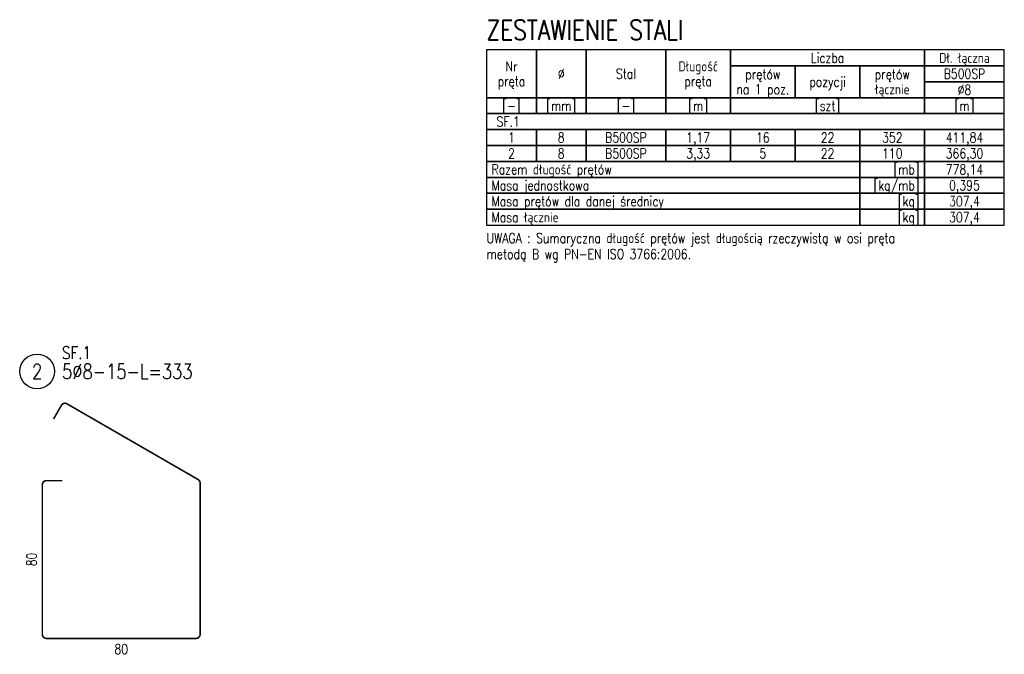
# Model space of a CAD drawing. Header units: millimetres. Extents: x -1338 to 3882, y -2854 to -470.
# Tile 6 of 7: x 1399 to 1893, y -1204 to -886. Entities that reach past the tile are written whole.
import ezdxf
from ezdxf.enums import TextEntityAlignment as Align

# ---------------------------------------------------------------- set-up
doc = ezdxf.new("R2010")
doc.units = ezdxf.units.MM
for name, color, linetype in [('e-cad_cienkie', 1, 'Continuous'), ('e-cad_opisy', 7, 'Continuous'), ('e-cad_strzemiona', 3, 'Continuous')]:
    doc.layers.add(name, color=color, linetype=linetype)
doc.layers.add('e-cad_rzutnie', color=61, linetype='Continuous', plot=False)
doc.styles.add('e-cad_1', font='simplex.shx', dxfattribs={"width": 0.8})

# ---------------------------------------------------------------- blocks, each defined once
blk = doc.blocks.new('e-cad_ZelbetOpis_7')
blk.add_circle((5, 5), 3.5)
at = {"layer": 'e-cad_opisy', "style": 'e-cad_1', "width": 0.8, "flags": 1}
for tag, p in [('SREDNICA', (25, 8)), ('KOD', (30, 8)), ('SZT', (25, 7)), ('GATUNEK_STALI', (25, 6.5)), ('DLUGOSC', (25, 7.5)), ('KLASA_STALI', (25, 6)), ('A', (30, 6.5)), ('HAK_1', (30, 7.5)), ('HAK_2', (30, 7)), ('B', (30, 6)), ('OPIS_2', (25, 5.5)), ('C', (30, 5.5)), ('D', (30, 5)), ('E', (30, 4.5)), ('F', (30, 4)), ('R', (30, 3.5)), ('HAK_1_DLUGOSC', (30, 3)), ('HAK_2_DLUGOSC', (30, 2.5)), ('KIERUNEK', (30, 2))]:
    blk.add_attdef(tag, p, '', height=0.3, dxfattribs=at)
at = {"layer": 'e-cad_opisy', "style": 'e-cad_1', "width": 0.8}
blk.add_attdef('NR', text='', height=3, dxfattribs=at).set_placement((5, 3.5), align=Align.CENTER)
for tag, p in [('OPIS_1', (10, 3.5)), ('UWAGI', (10, -6))]:
    blk.add_attdef(tag, p, '', height=3, dxfattribs=at)
at = {"layer": 'e-cad_rzutnie', "style": 'e-cad_1', "width": 0.8}
blk.add_attdef('POZYCJA', (10, 7.5), '', height=2.5, dxfattribs=at)

msp = doc.modelspace()

# ---------------------------------------------------------------- linework, layer by layer
at = {"layer": 'e-cad_cienkie'}
for points in [[(1632.99, -924.72), (1657.99, -924.72), (1657.99, -900.72), (1632.99, -900.72)], [(1657.99, -924.72), (1682.99, -924.72), (1682.99, -900.72), (1657.99, -900.72)], [(1682.99, -924.72), (1722.99, -924.72), (1722.99, -900.72), (1682.99, -900.72)], [(1722.99, -924.72), (1755.49, -924.72), (1755.49, -900.72), (1722.99, -900.72)], [(1755.49, -908.72), (1852.99, -908.72), (1852.99, -900.72), (1755.49, -900.72)], [(1852.99, -908.72), (1892.99, -908.72), (1892.99, -900.72), (1852.99, -900.72)], [(1755.49, -924.72), (1787.99, -924.72), (1787.99, -908.72), (1755.49, -908.72)], [(1787.99, -924.72), (1820.49, -924.72), (1820.49, -908.72), (1787.99, -908.72)], [(1820.49, -924.72), (1852.99, -924.72), (1852.99, -908.72), (1820.49, -908.72)], [(1852.99, -916.72), (1892.99, -916.72), (1892.99, -908.72), (1852.99, -908.72)], [(1852.99, -924.72), (1892.99, -924.72), (1892.99, -916.72), (1852.99, -916.72)], [(1632.99, -932.72), (1657.99, -932.72), (1657.99, -924.72), (1632.99, -924.72)], [(1657.99, -932.72), (1682.99, -932.72), (1682.99, -924.72), (1657.99, -924.72)], [(1682.99, -932.72), (1722.99, -932.72), (1722.99, -924.72), (1682.99, -924.72)], [(1722.99, -932.72), (1755.49, -932.72), (1755.49, -924.72), (1722.99, -924.72)], [(1755.49, -932.72), (1852.99, -932.72), (1852.99, -924.72), (1755.49, -924.72)], [(1852.99, -932.72), (1892.99, -932.72), (1892.99, -924.72), (1852.99, -924.72)], [(1632.99, -940.72), (1892.99, -940.72), (1892.99, -932.72), (1632.99, -932.72)], [(1632.99, -948.72), (1657.99, -948.72), (1657.99, -940.72), (1632.99, -940.72)], [(1657.99, -948.72), (1682.99, -948.72), (1682.99, -940.72), (1657.99, -940.72)], [(1682.99, -948.72), (1722.99, -948.72), (1722.99, -940.72), (1682.99, -940.72)], [(1722.99, -948.72), (1755.49, -948.72), (1755.49, -940.72), (1722.99, -940.72)], [(1755.49, -948.72), (1787.99, -948.72), (1787.99, -940.72), (1755.49, -940.72)], [(1787.99, -948.72), (1820.49, -948.72), (1820.49, -940.72), (1787.99, -940.72)], [(1820.49, -948.72), (1852.99, -948.72), (1852.99, -940.72), (1820.49, -940.72)], [(1852.99, -948.72), (1892.99, -948.72), (1892.99, -940.72), (1852.99, -940.72)], [(1632.99, -956.72), (1657.99, -956.72), (1657.99, -948.72), (1632.99, -948.72)], [(1657.99, -956.72), (1682.99, -956.72), (1682.99, -948.72), (1657.99, -948.72)], [(1682.99, -956.72), (1722.99, -956.72), (1722.99, -948.72), (1682.99, -948.72)], [(1722.99, -956.72), (1755.49, -956.72), (1755.49, -948.72), (1722.99, -948.72)], [(1755.49, -956.72), (1787.99, -956.72), (1787.99, -948.72), (1755.49, -948.72)], [(1787.99, -956.72), (1820.49, -956.72), (1820.49, -948.72), (1787.99, -948.72)], [(1820.49, -956.72), (1852.99, -956.72), (1852.99, -948.72), (1820.49, -948.72)], [(1852.99, -956.72), (1892.99, -956.72), (1892.99, -948.72), (1852.99, -948.72)], [(1632.99, -964.72), (1820.49, -964.72), (1820.49, -956.72), (1632.99, -956.72)], [(1820.49, -964.72), (1852.99, -964.72), (1852.99, -956.72), (1820.49, -956.72)], [(1852.99, -964.72), (1892.99, -964.72), (1892.99, -956.72), (1852.99, -956.72)], [(1632.99, -972.72), (1820.49, -972.72), (1820.49, -964.72), (1632.99, -964.72)], [(1820.49, -972.72), (1852.99, -972.72), (1852.99, -964.72), (1820.49, -964.72)], [(1852.99, -972.72), (1892.99, -972.72), (1892.99, -964.72), (1852.99, -964.72)], [(1632.99, -980.72), (1820.49, -980.72), (1820.49, -972.72), (1632.99, -972.72)], [(1820.49, -980.72), (1852.99, -980.72), (1852.99, -972.72), (1820.49, -972.72)], [(1852.99, -980.72), (1892.99, -980.72), (1892.99, -972.72), (1852.99, -972.72)], [(1632.99, -988.72), (1820.49, -988.72), (1820.49, -980.72), (1632.99, -980.72)], [(1820.49, -988.72), (1852.99, -988.72), (1852.99, -980.72), (1820.49, -980.72)], [(1852.99, -988.72), (1892.99, -988.72), (1892.99, -980.72), (1852.99, -980.72)]]:
    msp.add_lwpolyline(points, close=True, dxfattribs=at)
at = {"layer": 'e-cad_strzemiona'}
msp.add_lwpolyline([(1419.9, -1116.99, 0.8, 0.8, 0), (1411.9, -1116.99, 0.8, 0.8, 0.414214), (1409.9, -1118.99, 0.8, 0.8, 0), (1409.9, -1194.19, 0.8, 0.8, 0.414214), (1411.9, -1196.19, 0.8, 0.8, 0), (1487.1, -1196.19, 0.8, 0.8, 0.414214), (1489.1, -1194.19, 0.8, 0.8, 0), (1489.1, -1118.14, 0.8, 0.8, 0.267949), (1488.1, -1116.41, 0.8, 0.8, 0), (1422.24, -1078.39, 0.8, 0.8, 0.414214), (1419.51, -1079.12, 0.8, 0.8, 0), (1415.51, -1086.05, 0, 0, 0)], format="xyseb", dxfattribs=at)

# ---------------------------------------------------------------- block references
at = {"layer": 'e-cad_opisy', "xscale": 2.5, "yscale": 2.5, "zscale": 2.5}
msp.add_blockref('e-cad_ZelbetOpis_7', (1394.77, -1074.65), dxfattribs=at).add_auto_attribs({'OPIS_1': '5%%c8-15-L=333', 'NR': '2', 'POZYCJA': 'SF.1'})

# ---------------------------------------------------------------- texts
at = {"layer": 'e-cad_opisy', "style": 'e-cad_1', "width": 0.8}
for s, height, p in [('ZESTAWIENIE STALI', 10, (1632.99, -895.72)), ('SF.1', 5, (1637.99, -939.22)), ('Razem długość prętów', 5, (1635.49, -963.22)), ('Masa jednostkowa', 5, (1635.49, -971.22)), ('Masa prętów dla danej średnicy', 5, (1635.49, -979.22)), ('Masa łącznie', 5, (1635.49, -987.22)), ('UWAGA : Sumaryczna długość prętów jest długością rzeczywistą w osi pręta', 5, (1632.99, -997.72)), ('metodą B wg PN-EN ISO 3766:2006.', 5, (1632.99, -1005.72))]:
    msp.add_text(s, height=height, dxfattribs=at).set_placement(p)
for s, p in [('Liczba', (1804.24, -907.22)), ('Dł. łączna', (1872.99, -907.22)), ('Nr', (1645.49, -911.47)), ('Stal', (1702.99, -915.22)), ('Długość', (1739.24, -911.47)), ('prętów', (1771.74, -915.47)), ('prętów', (1836.74, -915.47)), ('pręta', (1645.49, -918.97)), ('%%c', (1670.49, -915.22)), ('pręta', (1739.24, -918.97)), ('pozycji', (1804.24, -919.22)), ('B500SP', (1872.99, -915.22)), ('na 1 poz.', (1771.74, -922.97)), ('łącznie', (1836.74, -922.97)), ('%%c8', (1872.99, -923.22)), ('[-]', (1645.49, -931.22)), ('[mm]', (1670.49, -931.22)), ('[-]', (1702.99, -931.22)), ('[m]', (1739.24, -931.22)), ('[szt]', (1804.24, -931.22)), ('[m]', (1872.99, -931.22)), ('1', (1645.49, -947.22)), ('8', (1670.49, -947.22)), ('B500SP', (1702.99, -947.22)), ('1,17', (1739.24, -947.22)), ('16', (1771.74, -947.22)), ('22', (1804.24, -947.22)), ('352', (1836.74, -947.22)), ('411,84', (1872.99, -947.22)), ('2', (1645.49, -955.22)), ('8', (1670.49, -955.22)), ('B500SP', (1702.99, -955.22)), ('3,33', (1739.24, -955.22)), ('5', (1771.74, -955.22)), ('22', (1804.24, -955.22)), ('110', (1836.74, -955.22)), ('366,30', (1872.99, -955.22)), ('778,14', (1872.99, -963.22)), ('0,395', (1872.99, -971.22)), ('307,4', (1872.99, -979.22)), ('307,4', (1872.99, -987.22))]:
    msp.add_text(s, height=5, dxfattribs=at).set_placement(p, align=Align.CENTER)
for s, p in [('[mb]', (1850.49, -963.22)), ('[kg/mb]', (1850.49, -971.22)), ('[kg]', (1850.49, -979.22)), ('[kg]', (1850.49, -987.22))]:
    msp.add_text(s, height=5, dxfattribs=at).set_placement(p, align=Align.RIGHT)
msp.add_text('80', height=5, rotation=90, dxfattribs=at).set_placement((1404.5, -1156.59), align=Align.MIDDLE_CENTER)
msp.add_text('80', height=5, dxfattribs=at).set_placement((1449.5, -1201.59), align=Align.MIDDLE_CENTER)

doc.saveas('drawing.dxf')
